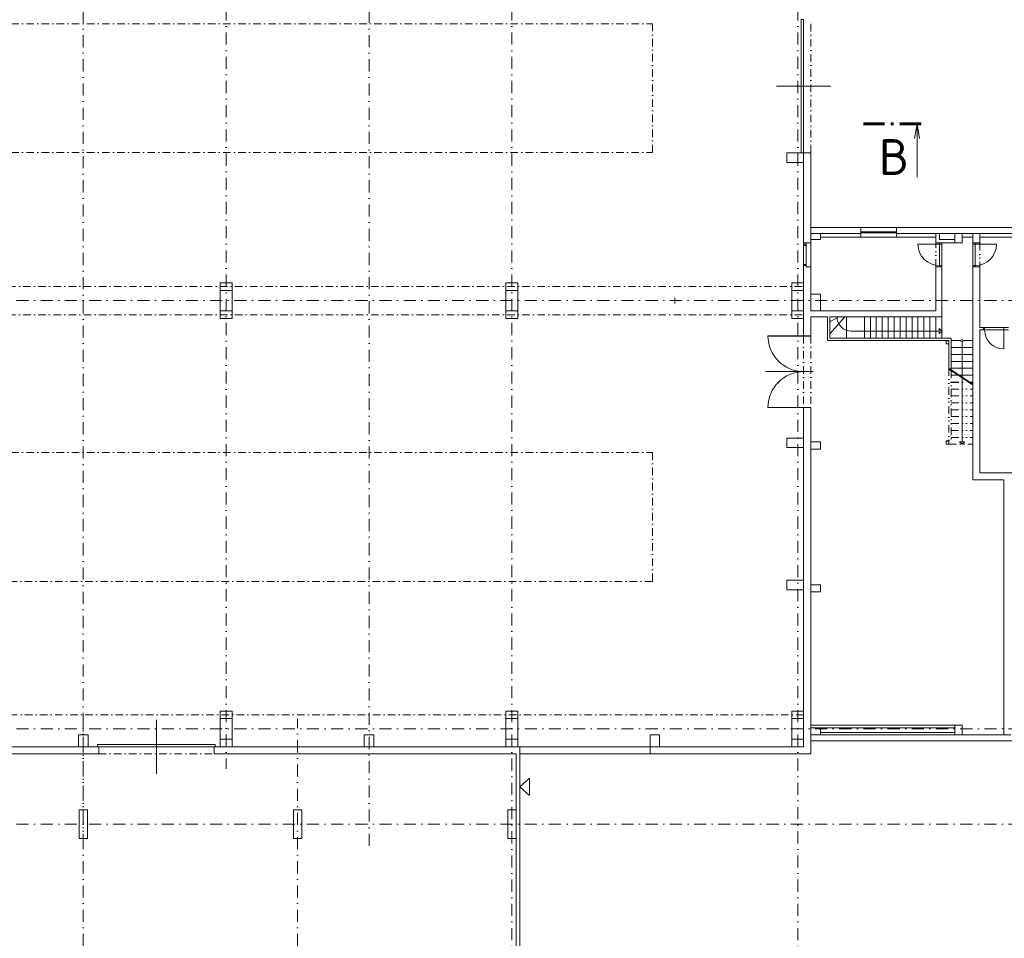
# Model space of a CAD drawing. Header units: millimetres. Extents: x -916886 to 3713765, y -2985421 to 1675785.
# Tile 80 of 256: x 933943 to 975287, y 18608 to 57175. Entities that reach past the tile are written whole.
import ezdxf
from ezdxf import colors
from ezdxf.entities.mleader import LeaderData, LeaderLine
from ezdxf.enums import TextEntityAlignment as Align
from ezdxf.math import Vec2, Vec3

# ---------------------------------------------------------------- set-up
doc = ezdxf.new("R2010")
doc.units = ezdxf.units.MM
for name, pattern in [('DASHDOT', [25.4, 12.7, -6.35, 0, -6.35]), ('DELICI', [7.7, 3, -1.4, 0.25, -1.4, 0.25, -1.4]), ('DIVIDE', [31.75, 12.7, -6.35, 0, -6.35, 0, -6.35]), ('ČERCHOVANÁ', [25.4, 12.7, -6.35, 0, -6.35])]:
    doc.linetypes.add(name, pattern=pattern)
doc.layers.add('A99_N_kce-pohl', color=1, linetype='Continuous', lineweight=9)
doc.layers.add('A99_N_txt-popis-50 @ 200', color=240, linetype='Continuous', lineweight=9)
doc.styles.add('A99_popis', font='isocpeur.ttf')

# ---------------------------------------------------------------- blocks, each defined once
blk = doc.blocks.new('*U62')
at = {"color": 0, "linetype": 'ByBlock'}
blk.add_line((785.72, 87.81), (785.72, 76.56), dxfattribs=at)
at = {"color": 0, "linetype": 'ByBlock', "const_width": 0.63}
for points in [[(778.95, 87.81), (774.45, 87.81)], [(780.84, 87.81), (780.21, 87.81)], [(786.6, 87.81), (782.1, 87.81)]]:
    blk.add_lwpolyline(points, dxfattribs=at)
at = {"color": 0, "linetype": 'ByBlock'}
blk.add_lwpolyline([(786.27, 84.71), (785.72, 87.81), (785.17, 84.71)], dxfattribs=at)
at = {"color": 0, "linetype": 'ByBlock', "style": 'A99_popis', "flags": 12}
blk.add_attdef('OZNŘ_3K', text='', height=5, rotation=0.0024, dxfattribs=at).set_placement((784.08, 77.08), align=Align.RIGHT)
at = {"color": 0, "linetype": 'ByBlock', "style": 'A99_popis'}
blk.add_attdef('OZNŘ_1K', (-9.63, -10.73), '', height=5, dxfattribs=at)

msp = doc.modelspace()

# ---------------------------------------------------------------- linework, layer by layer
at = {"layer": 'A99_N_kce-pohl', "color": 7}
for p, q in [((965728.5, 54380), (967996.5, 54380)), ((966862.5, 51580), (966862.5, 47750)), ((966862.5, 51580), (967162.5, 51580)), ((967162.5, 51580), (967162.5, 47800)), ((966862.5, 47830), (966862.5, 49980)), ((969262.5, 48450), (969262.5, 48050)), ((969262.5, 48450), (970762.5, 48450)), ((970762.5, 48450), (970762.5, 48050)), ((967562.5, 48200), (969262.5, 48200)), ((969262.5, 48275), (970762.5, 48275)), ((969262.5, 48225), (970762.5, 48225)), ((970762.5, 48050), (969262.5, 48050)), ((970762.5, 48200), (973212.5, 48200)), ((972412.5, 48050), (972412.5, 48200)), ((972562.5, 47950), (972562.5, 48200)), ((973512.5, 48200), (979162.5, 48200)), ((973962.5, 48050), (973962.5, 47750)), ((974262.5, 48050), (974262.5, 47800)), ((966962.5, 47700), (966862.5, 47700)), ((967162.5, 47800), (966962.5, 47800)), ((966962.5, 47800), (966962.5, 47750)), ((972562.5, 47750), (971662.5, 47750)), ((973212.5, 47950), (972562.5, 47950)), ((972562.5, 47800), (972662.5, 47800)), ((973962.5, 47800), (974062.5, 47800)), ((974062.5, 47750), (974062.5, 47800)), ((974062.5, 47800), (974262.5, 47800)), ((974062.5, 47750), (974962.5, 47750)), ((974462.5, 44250), (975262.5, 44250)), ((973062.5, 43120), (973962.5, 43120)), ((973062.5, 42830), (973962.5, 42830)), ((967262.5, 42400), (965262.5, 42400)), ((973062.5, 42540), (973962.5, 42540)), ((973062.5, 42250), (973344.6, 42250)), ((973398.8, 42250), (973962.5, 42250)), ((973212.5, 27550), (967162.5, 27550)), ((967562.5, 27450), (973212.5, 27450)), ((967162.5, 27150), (975262.5, 27150)), ((967162.5, 27150), (967162.5, 26900)), ((967162.5, 26900), (979812.5, 26900)), ((967562.5, 27250), (973212.5, 27250)), ((975262.5, 27150), (975562.5, 27150))]:
    msp.add_line(p, q, dxfattribs=at)
at = {"layer": 'A99_N_kce-pohl', "color": 7, "linetype": 'ČERCHOVANÁ', "lineweight": 9, "ltscale": 25}
msp.add_line((828162.5, 51594.7), (960512.5, 51594.7), dxfattribs=at)
at = {"layer": 'A99_N_kce-pohl', "color": 7, "linetype": 'ByBlock', "lineweight": 5, "ltscale": 0.35}
msp.add_line((967162.5, 50010.7), (967162.5, 49450), dxfattribs=at)
at = {"layer": 'A99_N_kce-pohl', "color": 7, "ltscale": 2}
for p, q in [((967162.5, 48450), (967162.5, 49450)), ((967162.5, 48450), (967162.5, 48200)), ((967162.5, 48450), (969262.5, 48450)), ((970762.5, 48450), (979812.5, 48450)), ((967562.5, 48050), (969262.5, 48050)), ((970762.5, 48050), (972412.5, 48050)), ((972412.5, 47800), (972412.5, 48050)), ((973212.5, 48200), (973512.5, 48200)), ((973512.5, 48050), (973962.5, 48050)), ((973962.5, 48050), (973962.5, 48200)), ((974262.5, 48050), (974262.5, 48200)), ((974262.5, 48050), (979162.5, 48050)), ((966962.5, 47750), (966862.5, 47750)), ((972562.5, 47800), (972412.5, 47800)), ((972562.5, 47750), (972562.5, 47800)), ((972662.5, 47750), (972562.5, 47750)), ((972662.5, 47750), (972662.5, 47800)), ((973212.5, 47800), (972662.5, 47800)), ((974062.5, 47750), (973962.5, 47750)), ((974262.5, 44250), (974462.5, 44250)), ((975262.5, 44250), (975462.5, 44250)), ((967162.5, 27550), (967162.5, 27450))]:
    msp.add_line(p, q, dxfattribs=at)
at = {"layer": 'A99_N_kce-pohl', "color": 7, "linetype": 'DASHDOT', "ltscale": 25}
msp.add_line((833812.5, 27990), (966862.5, 27990), dxfattribs=at)
at = {"layer": 'A99_N_kce-pohl', "color": 7, "linetype": 'DASHDOT', "ltscale": 40}
msp.add_line((1003412.1, 27400), (820042.5, 27400), dxfattribs=at)
at = {"layer": 'A99_N_kce-pohl', "color": 7, "ltscale": 2}
for points in [[(966862.5, 51180), (966162.5, 51180), (966162.5, 51580), (966862.5, 51580)], [(967162.5, 48200), (967562.5, 48200), (967562.5, 47950), (967162.5, 47950)], [(967162.5, 27150), (967562.5, 27150), (967562.5, 27450), (967162.5, 27450)], [(973212.5, 27150), (973512.5, 27150), (973512.5, 27550), (973212.5, 27550)]]:
    msp.add_lwpolyline(points, close=True, dxfattribs=at)
msp.add_lwpolyline([(973212.5, 48200), (973212.5, 47800), (973512.5, 47800), (973512.5, 48200)], dxfattribs=at)
at = {"layer": 'A99_N_kce-pohl', "color": 7}
msp.add_lwpolyline([(967162.5, 47800), (966862.5, 47800)], dxfattribs=at)
at = {"layer": 'A99_N_kce-pohl', "color": 7, "linetype": 'Continuous', "lineweight": 20, "ltscale": 2}
for points in [[(942362.5, 28150), (942862.5, 28150), (942862.5, 27830), (942362.5, 27830)], [(954362.5, 28150), (954862.5, 28150), (954862.5, 27830), (954362.5, 27830)], [(966362.5, 28150), (966862.5, 28150), (966862.5, 27830), (966362.5, 27830)]]:
    msp.add_lwpolyline(points, close=True, dxfattribs=at)

# ---------------------------------------------------------------- leaders
at = {"layer": 'A99_N_txt-popis-50 @ 200', "lineweight": 9}
ml = msp.add_multileader_mtext('Standard', dxfattribs=at)
ml.set_content('\\A1;{\\C256;demontáž pásových střešních světlíků}', color=1, style='A99_popis')
ml.set_leader_properties(color=256, linetype='ByLayer', lineweight=-1)
ml.build(insert=Vec2(0, 0))
ml.multileader.update_dxf_attribs({"dogleg_length": 3.23, "arrow_head_size": 200, "scale": 200})
ctx = ml.context
ctx.base_point, ctx.scale, ctx.char_height, ctx.arrow_head_size, ctx.landing_gap_size, ctx.plane_origin = Vec3(331775, 59605), 200, 400, 200, 250, Vec3(337745, 55109)
notes = []
notes.append((ctx, [(0, (1, 1, 0), (331130, 59605), (1, 0), 645, [(0, [(331130, 57005.3)], 0, [])])]))
ctx.mtext.insert, ctx.mtext.width, ctx.mtext.flow_direction = Vec3(332025, 59865), 9848.317, 5
ctx.mtext.has_bg_fill, ctx.mtext.bg_color, ctx.mtext.bg_scale_factor, ctx.mtext.bg_transparency, ctx.mtext.use_window_bg_color = 1, -1073741824, 1, 0, 1
ml = msp.add_multileader_mtext('Standard', dxfattribs=at)
ml.set_content('\\A1;{\\C256;výměna sekčních vrat}', color=1, style='A99_popis')
ml.set_leader_properties(color=256, linetype='ByLayer', lineweight=-1)
ml.build(insert=Vec2(0, 0))
ml.multileader.update_dxf_attribs({"dogleg_length": 1, "arrow_head_size": 200, "scale": 200})
ctx = ml.context
ctx.base_point, ctx.scale, ctx.char_height, ctx.arrow_head_size, ctx.landing_gap_size, ctx.plane_origin = Vec3(310090, 55375), 200, 400, 200, 250, Vec3(309735, 46339.2)
notes.append((ctx, [(0, (1, 1, 0), (309445, 55375), (1, 0), 645, [(0, [(305790, 55375)], 0, [])])]))
ctx.mtext.insert, ctx.mtext.width, ctx.mtext.defined_height, ctx.mtext.flow_direction = Vec3(310340, 55575.2), 3570.166, 1693.3, 5
ctx.mtext.has_bg_fill, ctx.mtext.bg_color, ctx.mtext.bg_scale_factor, ctx.mtext.bg_transparency, ctx.mtext.use_window_bg_color = 1, -1073741824, 1, 0, 1
ml = msp.add_multileader_mtext('Standard', dxfattribs=at)
ml.set_content('\\A1;{\\C256;osazení nových dveří (požární únik)}', color=1, style='A99_popis')
ml.set_leader_properties(color=256, linetype='ByLayer', lineweight=-1)
ml.build(insert=Vec2(0, 0))
ml.multileader.update_dxf_attribs({"dogleg_length": 6.4, "arrow_head_size": 200, "scale": 200})
ctx = ml.context
ctx.base_point, ctx.scale, ctx.char_height, ctx.arrow_head_size, ctx.landing_gap_size, ctx.plane_origin = Vec3(9575, 51055), 200, 400, 200, 400, Vec3(8542.5, 42525.8)
notes.append((ctx, [(0, (1, 1, 0), (8295, 51055), (1, 0), 1280, [(0, [(5750, 49085)], 0, [])])]))
ctx.mtext.insert, ctx.mtext.width, ctx.mtext.flow_direction = Vec3(9975, 51315), 12217.24, 5
ml = msp.add_multileader_mtext('Standard', dxfattribs=at)
ml.set_content('\\A1;{\\C256;přesun VZT clony (II. etapa)}', color=1, style='A99_popis')
ml.set_leader_properties(color=256, linetype='ByLayer', lineweight=-1)
ml.build(insert=Vec2(0, 0))
ml.multileader.update_dxf_attribs({"dogleg_length": 3.23, "arrow_head_size": 100, "scale": 200})
ctx = ml.context
ctx.base_point, ctx.scale, ctx.char_height, ctx.arrow_head_size, ctx.landing_gap_size, ctx.plane_origin = Vec3(308670, 46612.3), 200, 400, 100, 250, Vec3(304415, 38976.7)
notes.append((ctx, [(0, (1, 1, 0), (308025, 46612.3), (1, 0), 645, [(0, [(306802.5, 44515)], 0, [])])]))
ctx.mtext.insert, ctx.mtext.width, ctx.mtext.defined_height, ctx.mtext.flow_direction = Vec3(308920, 46872.3), 8159.943, 8.47, 5
ctx.mtext.has_bg_fill, ctx.mtext.bg_color, ctx.mtext.bg_scale_factor, ctx.mtext.bg_transparency, ctx.mtext.use_window_bg_color = 1, -1073741824, 1, 0, 1
ml = msp.add_multileader_mtext('Standard', dxfattribs=at)
ml.set_content('\\A1;{\\C256;dozdění otvoru po demontovaných vratech}', color=1, style='A99_popis')
ml.set_leader_properties(color=256, linetype='ByLayer', lineweight=-1)
ml.build(insert=Vec2(0, 0))
ml.multileader.update_dxf_attribs({"dogleg_length": 3.23, "arrow_head_size": 100, "scale": 200})
ctx = ml.context
ctx.base_point, ctx.scale, ctx.char_height, ctx.arrow_head_size, ctx.landing_gap_size, ctx.plane_origin = Vec3(9827.5, 43679.8), 200, 400, 100, 250, Vec3(5572.5, 36044.2)
notes.append((ctx, [(0, (1, 1, 0), (9182.5, 43679.8), (1, 0), 645, [(0, [(5615, 43679.9)], 0, [])])]))
ctx.mtext.insert, ctx.mtext.width, ctx.mtext.defined_height, ctx.mtext.flow_direction = Vec3(10077.5, 43879.8), 8772.729, 8.47, 5
ctx.mtext.has_bg_fill, ctx.mtext.bg_color, ctx.mtext.bg_scale_factor, ctx.mtext.bg_transparency, ctx.mtext.use_window_bg_color = 1, -1073741824, 1, 0, 1
ml = msp.add_multileader_mtext('Standard', dxfattribs=at)
ml.set_content('\\A1;{\\fISOCPEUR|b1|i0|c238|p34;\\C256;demolice vestavby (SO 02) - II. etapa\\P\\fISOCPEUR|b0|i0|c238|p34;(není předmětěm této projektové dokumentace)}', color=1, style='A99_popis')
ml.set_leader_properties(color=256, linetype='ByLayer', lineweight=-1)
ml.build(insert=Vec2(0, 0))
ml.multileader.update_dxf_attribs({"dogleg_length": 3.23, "arrow_head_size": 200, "scale": 200})
ctx = ml.context
ctx.base_point, ctx.scale, ctx.char_height, ctx.arrow_head_size, ctx.landing_gap_size, ctx.plane_origin = Vec3(308655, 41605), 200, 500, 200, 250, Vec3(314625, 37109)
notes.append((ctx, [(0, (1, 1, 0), (308010, 41605), (1, 0), 645, [(0, [(308010, 37735)], 0, [])])]))
ctx.mtext.insert, ctx.mtext.width, ctx.mtext.flow_direction = Vec3(308905, 41930), 17024.301, 5
ctx.mtext.has_bg_fill, ctx.mtext.bg_color, ctx.mtext.bg_scale_factor, ctx.mtext.bg_transparency, ctx.mtext.use_window_bg_color = 1, -1073741824, 1, 0, 1
ml = msp.add_multileader_mtext('Standard', dxfattribs=at)
ml.set_content('\\A1;{\\C256;vybourání otvoru pro nová vrata}', color=1, style='A99_popis')
ml.set_leader_properties(color=256, linetype='ByLayer', lineweight=-1)
ml.build(insert=Vec2(0, 0))
ml.multileader.update_dxf_attribs({"dogleg_length": 3.23, "arrow_head_size": 200, "scale": 200})
ctx = ml.context
ctx.base_point, ctx.scale, ctx.char_height, ctx.arrow_head_size, ctx.landing_gap_size, ctx.plane_origin = Vec3(306935, 36279.8), 200, 400, 200, 250, Vec3(304415, 28644.2)
notes.append((ctx, [(0, (1, 1, 0), (306290, 36279.8), (1, 0), 645, [(0, [(305650, 36279.9)], 0, [])])]))
ctx.mtext.insert, ctx.mtext.width, ctx.mtext.flow_direction = Vec3(307185, 36539.8), 4238.982, 5
ctx.mtext.has_bg_fill, ctx.mtext.bg_color, ctx.mtext.bg_scale_factor, ctx.mtext.bg_transparency, ctx.mtext.use_window_bg_color = 1, -1073741824, 1, 0, 1
ml = msp.add_multileader_mtext('Standard', dxfattribs=at)
ml.set_content('\\A1;{\\C256;dozdění okenních otvorů}', color=1, style='A99_popis')
ml.set_leader_properties(color=256, linetype='ByLayer', lineweight=-1)
ml.build(insert=Vec2(0, 0))
ml.multileader.update_dxf_attribs({"dogleg_length": 3.23, "arrow_head_size": 200, "scale": 200})
ctx = ml.context
ctx.base_point, ctx.scale, ctx.char_height, ctx.arrow_head_size, ctx.landing_gap_size, ctx.plane_origin = Vec3(307010, 33665), 200, 400, 200, 250, Vec3(310050, 22819.2)
notes.append((ctx, [(0, (1, 1, 0), (306365, 33665), (1, 0), 645, [(0, [(305550, 33665.2)], 0, [])])]))
ctx.mtext.insert, ctx.mtext.width, ctx.mtext.defined_height, ctx.mtext.flow_direction = Vec3(307260, 33865), 4425, 8.47, 5
ctx.mtext.has_bg_fill, ctx.mtext.bg_color, ctx.mtext.bg_scale_factor, ctx.mtext.bg_transparency, ctx.mtext.use_window_bg_color = 1, -1073741824, 1, 0, 1
ml = msp.add_multileader_mtext('Standard', dxfattribs=at)
ml.set_content('\\A1;{\\C256;vybourání oken a dozdění okenních otvorů}', color=1, style='A99_popis')
ml.set_leader_properties(color=256, linetype='ByLayer', lineweight=-1)
ml.build(insert=Vec2(0, 0))
ml.multileader.update_dxf_attribs({"dogleg_length": 3.23, "arrow_head_size": 200, "scale": 200})
ctx = ml.context
ctx.base_point, ctx.scale, ctx.char_height, ctx.arrow_head_size, ctx.landing_gap_size, ctx.plane_origin = Vec3(307010, 30072.5), 200, 400, 200, 250, Vec3(310050, 19226.7)
notes.append((ctx, [(0, (1, 1, 0), (306365, 30072.5), (1, 0), 645, [(0, [(305550, 30072.7)], 0, [])])]))
ctx.mtext.insert, ctx.mtext.width, ctx.mtext.defined_height, ctx.mtext.flow_direction = Vec3(307260, 30272.5), 4425, 8.47, 5
ctx.mtext.has_bg_fill, ctx.mtext.bg_color, ctx.mtext.bg_scale_factor, ctx.mtext.bg_transparency, ctx.mtext.use_window_bg_color = 1, -1073741824, 1, 0, 1
ml = msp.add_multileader_mtext('Standard', dxfattribs=at)
ml.set_content('\\A1;{\\C256;oprava + nátěr stěn}', color=1, style='A99_popis')
ml.set_leader_properties(color=256, linetype='ByLayer', lineweight=-1)
ml.build(insert=Vec2(0, 0))
ml.multileader.update_dxf_attribs({"dogleg_length": 3.23, "arrow_head_size": 200, "scale": 200})
ctx = ml.context
ctx.base_point, ctx.scale, ctx.char_height, ctx.arrow_head_size, ctx.landing_gap_size, ctx.plane_origin = Vec3(16655, 21255), 200, 400, 200, 250, Vec3(19652.5, 10409.2)
notes.append((ctx, [(0, (1, 1, 0), (16010, 21255), (1, 0), 645, [(0, [(16020, 24000)], 0, [])])]))
ctx.mtext.insert, ctx.mtext.width, ctx.mtext.defined_height, ctx.mtext.flow_direction = Vec3(16905, 21515), 5054.82, 8.47, 5
ctx.mtext.has_bg_fill, ctx.mtext.bg_color, ctx.mtext.bg_scale_factor, ctx.mtext.bg_transparency, ctx.mtext.use_window_bg_color = 1, -1073741824, 1, 0, 1
for ctx, leaders in notes:
    for number, flags, end, landing, length, lines in leaders:
        leader = LeaderData()
        leader.index, (leader.has_last_leader_line, leader.has_dogleg_vector, leader.attachment_direction) = number, flags
        leader.last_leader_point, leader.dogleg_vector, leader.dogleg_length = Vec3(end), Vec3(landing), length
        for number, points, colour, breaks in lines:
            line = LeaderLine()
            line.index, line.vertices, line.color, line.breaks = number, Vec3.list(points), colors.encode_raw_color(colour), breaks
            leader.lines.append(line)
        ctx.leaders.append(leader)

# ---------------------------------------------------------------- next in the draw order: linework, layer by layer
at = {"layer": 'A99_N_kce-pohl', "color": 7, "linetype": 'DASHDOT', "ltscale": 25}
for p, q in [((967162.5, 51600), (967162.5, 57170)), ((822312.5, 45970), (966862.5, 45970)), ((822312.5, 44790), (966862.5, 44790))]:
    msp.add_line(p, q, dxfattribs=at)
at = {"layer": 'A99_N_kce-pohl', "color": 7, "linetype": 'ČERCHOVANÁ', "lineweight": 9, "ltscale": 25}
for p, q in [((828162.5, 57005.3), (960512.5, 57005.3)), ((960512.5, 57005.3), (960512.5, 51594.7))]:
    msp.add_line(p, q, dxfattribs=at)
at = {"layer": 'A99_N_kce-pohl', "color": 7, "linetype": 'Continuous', "lineweight": 20, "ltscale": 2}
for p, q in [((966862.5, 49450), (966862.5, 43900)), ((967162.5, 47800), (967162.5, 45650)), ((967162.5, 45650), (967562.5, 45650)), ((967562.5, 45650), (967562.5, 44950)), ((967162.5, 44700), (967862.5, 44700)), ((967562.5, 44950), (972412.5, 44950)), ((967862.5, 44700), (967862.5, 43700)), ((967962.5, 44700), (967962.5, 43800)), ((967862.5, 43700), (972962.5, 43700)), ((967962.5, 43800), (973062.5, 43800))]:
    msp.add_line(p, q, dxfattribs=at)
at = {"layer": 'A99_N_kce-pohl', "color": 7}
for p, q in [((966862.5, 46850), (966862.5, 47750)), ((966962.5, 46850), (966962.5, 47750)), ((972562.5, 47750), (972562.5, 46850)), ((972662.5, 47750), (972662.5, 46850)), ((973962.5, 46850), (973962.5, 47750)), ((974062.5, 47750), (974062.5, 46850)), ((966962.5, 46900), (966862.5, 46900)), ((966862.5, 43900), (966862.5, 46800)), ((966962.5, 46800), (966962.5, 46850)), ((967162.5, 46800), (966962.5, 46800)), ((972562.5, 46800), (972662.5, 46800)), ((973962.5, 46800), (974062.5, 46800)), ((974062.5, 46850), (974062.5, 46800)), ((974062.5, 46800), (974262.5, 46800)), ((974262.5, 46800), (974262.5, 44250)), ((968323.1, 44700), (967962.5, 44495.7)), ((968595.2, 44700), (967962.5, 43988.8)), ((968662.5, 44700), (968662.5, 43800)), ((969412.5, 44700), (969412.5, 43800)), ((969662.5, 44700), (969662.5, 43800)), ((969912.5, 44700), (969912.5, 43800)), ((970162.5, 44700), (970162.5, 43800)), ((970412.5, 44700), (970412.5, 43800)), ((970662.5, 44700), (970662.5, 43800)), ((970912.5, 44700), (970912.5, 43800)), ((971162.5, 44700), (971162.5, 43800)), ((971412.5, 44700), (971412.5, 43800)), ((971662.5, 44700), (971662.5, 43800)), ((971912.5, 44700), (971912.5, 43800)), ((972162.5, 44700), (972162.5, 43800)), ((972412.5, 44700), (972412.5, 43800)), ((972662.5, 44700), (972662.5, 43800)), ((974412.5, 44150), (974412.5, 44250)), ((974462.5, 44150), (974462.5, 44250)), ((975262.5, 44150), (975262.5, 44250)), ((966862.5, 43900), (965362.5, 43900)), ((966862.5, 43900), (967162.5, 43900)), ((968862.5, 44100), (972556.4, 44100)), ((972662.5, 44100), (972556.4, 44206.1)), ((972556.4, 44206.1), (972556.4, 43993.9)), ((972662.5, 44100), (972556.4, 43993.9)), ((975262.5, 44150), (974462.5, 44150)), ((975262.5, 44150), (975262.5, 43350)), ((973062.5, 43700), (973462.5, 43700)), ((973512.5, 43650), (973512.5, 42174.4)), ((973562.5, 43700), (973962.5, 43700)), ((973062.5, 43410), (973962.5, 43410)), ((975262.5, 37850), (975262.5, 27150))]:
    msp.add_line(p, q, dxfattribs=at)
at = {"layer": 'A99_N_kce-pohl', "color": 7, "linetype": 'DELICI', "ltscale": 10}
msp.add_line((967162.5, 46800), (967162.5, 47800), dxfattribs=at)
at = {"layer": 'A99_N_kce-pohl', "color": 7, "linetype": 'DIVIDE', "ltscale": 25}
for p, q in [((972412.5, 46800), (972412.5, 47800)), ((974262.5, 47800), (974262.5, 46800))]:
    msp.add_line(p, q, dxfattribs=at)
at = {"layer": 'A99_N_kce-pohl', "color": 7, "ltscale": 2}
for p, q in [((966962.5, 46850), (966862.5, 46850)), ((972412.5, 44950), (972412.5, 46800)), ((972562.5, 46800), (972412.5, 46800)), ((972562.5, 46800), (972562.5, 46850)), ((972662.5, 46850), (972562.5, 46850)), ((972662.5, 44700), (972662.5, 46850)), ((974062.5, 46850), (973962.5, 46850)), ((967162.5, 46000), (967162.5, 46250)), ((967162.5, 44950), (967162.5, 45650)), ((967562.5, 44950), (967162.5, 44950)), ((967962.5, 44700), (972662.5, 44700)), ((974262.5, 44150), (974462.5, 44150)), ((975262.5, 44150), (975462.5, 44150)), ((972962.5, 43700), (972962.5, 42540)), ((973062.5, 43800), (973062.5, 42484.6)), ((973962.5, 37850), (975262.5, 37850)), ((967162.5, 33450), (967562.5, 33450)), ((967162.5, 33150), (967162.5, 33450)), ((967162.5, 33150), (967562.5, 33150)), ((967562.5, 33450), (967562.5, 33150))]:
    msp.add_line(p, q, dxfattribs=at)
at = {"layer": 'A99_N_kce-pohl', "color": 7, "linetype": 'DASHDOT', "ltscale": 40}
for p, q in [((1003412.1, 45380), (822312.5, 45380)), ((1003412.1, 23400), (812462.5, 23400))]:
    msp.add_line(p, q, dxfattribs=at)
at = {"layer": 'A99_N_kce-pohl', "color": 7}
msp.add_lwpolyline([(966862.5, 51580), (966762.5, 51580), (966762.5, 57180), (966862.5, 57180)], close=True, dxfattribs=at)
at = {"layer": 'A99_N_kce-pohl', "color": 7, "linetype": 'Continuous', "ltscale": 2}
for points in [[(942862.5, 44630), (942362.5, 44630), (942362.5, 46130), (942862.5, 46130)], [(942862.5, 44630), (942362.5, 44630), (942362.5, 46130), (942862.5, 46130)], [(954862.5, 44630), (954362.5, 44630), (954362.5, 46130), (954862.5, 46130)], [(954862.5, 44630), (954362.5, 44630), (954362.5, 46130), (954862.5, 46130)], [(966862.5, 44630), (966362.5, 44630), (966362.5, 46130), (966862.5, 46130)], [(966862.5, 44630), (966362.5, 44630), (966362.5, 46130), (966862.5, 46130)]]:
    msp.add_lwpolyline(points, close=True, dxfattribs=at)
at = {"layer": 'A99_N_kce-pohl', "color": 7, "linetype": 'Continuous', "lineweight": 20, "ltscale": 2}
for points in [[(942362.5, 46130), (942862.5, 46130), (942862.5, 45810), (942362.5, 45810)], [(954362.5, 46130), (954862.5, 46130), (954862.5, 45810), (954362.5, 45810)], [(966362.5, 46130), (966862.5, 46130), (966862.5, 45810), (966362.5, 45810)], [(942362.5, 44950), (942862.5, 44950), (942862.5, 44630), (942362.5, 44630)], [(954362.5, 44950), (954862.5, 44950), (954862.5, 44630), (954362.5, 44630)], [(966362.5, 44950), (966862.5, 44950), (966862.5, 44630), (966362.5, 44630)], [(966862.5, 33240), (966162.5, 33240), (966162.5, 33640), (966862.5, 33640)], [(966862.5, 33240), (966162.5, 33240), (966162.5, 33640), (966862.5, 33640)]]:
    msp.add_lwpolyline(points, close=True, dxfattribs=at)
at = {"layer": 'A99_N_kce-pohl', "color": 7, "linetype": 'Continuous', "lineweight": 5}
msp.add_lwpolyline([(961452.5, 45260), (961452.5, 45500)], dxfattribs=at)
at = {"layer": 'A99_N_kce-pohl', "color": 7, "linetype": 'Continuous', "lineweight": 20, "ltscale": 2}
msp.add_lwpolyline([(967162.5, 43900), (967162.5, 44700)], dxfattribs=at)
at = {"layer": 'A99_N_kce-pohl', "color": 7}
msp.add_lwpolyline([(966862.5, 43900), (967162.5, 43900)], dxfattribs=at)
at = {"layer": 'A99_N_kce-pohl', "color": 7, "ltscale": 2}
for points in [[(972842.5, 43560), (972902.5, 43560), (972902.5, 43562.5, 0.391021), (972897.4, 43568), (972858.7, 43571.1, -0.391021), (972849.5, 43581.1), (972849.5, 43678.9, -0.391021), (972858.7, 43688.9), (972897.4, 43692, 0.391021), (972902.5, 43697.5), (972902.5, 43700), (972842.5, 43700)], [(972962.5, 43560), (972902.5, 43560), (972902.5, 43562.5, -0.391021), (972907.6, 43568), (972946.3, 43571.1, 0.391021), (972955.5, 43581.1), (972955.5, 43678.9, 0.391021), (972946.3, 43688.9), (972907.6, 43692, -0.391021), (972902.5, 43697.5), (972902.5, 43700), (972962.5, 43700)]]:
    msp.add_lwpolyline(points, format="xyb", close=True, dxfattribs=at)
at = {"layer": 'A99_N_kce-pohl', "color": 7, "linetype": 'ČERCHOVANÁ', "lineweight": 9, "ltscale": 25}
msp.add_lwpolyline([(960512.5, 33594.7), (828162.5, 33594.7)], dxfattribs=at)
at = {"layer": 'A99_N_kce-pohl', "color": 7}
msp.add_circle((973512.5, 43700), 50, dxfattribs=at)
for centre, radius, start, end in [((972562.5, 47750), 900, 180, 270), ((974062.5, 47750), 900, 270, 0), ((968862.5, 44700), 600, 180, 270), ((966862.5, 43900), 1500, 180, 270), ((975262.5, 44150), 800, 180, 270)]:
    msp.add_arc(centre, radius, start, end, dxfattribs=at)

# ---------------------------------------------------------------- next in the draw order: leaders
at = {"layer": 'A99_N_txt-popis-50 @ 200', "lineweight": 9}
ml = msp.add_multileader_mtext('Standard', dxfattribs=at)
ml.set_content('\\A1;{\\C256;demontáž pásových střešních světlíků}', color=1, style='A99_popis')
ml.set_leader_properties(color=256, linetype='ByLayer', lineweight=-1)
ml.build(insert=Vec2(0, 0))
ml.multileader.update_dxf_attribs({"dogleg_length": 3.23, "arrow_head_size": 200, "scale": 200})
ctx = ml.context
ctx.base_point, ctx.scale, ctx.char_height, ctx.arrow_head_size, ctx.landing_gap_size, ctx.plane_origin = Vec3(331775, 41605), 200, 400, 200, 250, Vec3(337745, 37109)
notes = []
notes.append((ctx, [(0, (1, 1, 0), (331130, 41605), (1, 0), 645, [(0, [(331130, 39005.3)], 0, [])])]))
ctx.mtext.insert, ctx.mtext.width, ctx.mtext.flow_direction = Vec3(332025, 41865), 9848.317, 5
ctx.mtext.has_bg_fill, ctx.mtext.bg_color, ctx.mtext.bg_scale_factor, ctx.mtext.bg_transparency, ctx.mtext.use_window_bg_color = 1, -1073741824, 1, 0, 1
ml = msp.add_multileader_mtext('Standard', dxfattribs=at)
ml.set_content('\\A1;{\\C256;oprava + nátěr stěn}', color=1, style='A99_popis')
ml.set_leader_properties(color=256, linetype='ByLayer', lineweight=-1)
ml.build(insert=Vec2(0, 0))
ml.multileader.update_dxf_attribs({"dogleg_length": 3.23, "arrow_head_size": 200, "scale": 200})
ctx = ml.context
ctx.base_point, ctx.scale, ctx.char_height, ctx.arrow_head_size, ctx.landing_gap_size, ctx.plane_origin = Vec3(69660, 24385), 200, 400, 200, 250, Vec3(72657.5, 12759.2)
notes.append((ctx, [(0, (1, 1, 0), (69015, 24385), (1, 0), 645, [(0, [(69025, 26350)], 0, [])])]))
ctx.mtext.insert, ctx.mtext.width, ctx.mtext.defined_height, ctx.mtext.flow_direction = Vec3(69910, 24645), 5054.82, 8.47, 5
ctx.mtext.has_bg_fill, ctx.mtext.bg_color, ctx.mtext.bg_scale_factor, ctx.mtext.bg_transparency, ctx.mtext.use_window_bg_color = 1, -1073741824, 1, 0, 1
for ctx, leaders in notes:
    for number, flags, end, landing, length, lines in leaders:
        leader = LeaderData()
        leader.index, (leader.has_last_leader_line, leader.has_dogleg_vector, leader.attachment_direction) = number, flags
        leader.last_leader_point, leader.dogleg_vector, leader.dogleg_length = Vec3(end), Vec3(landing), length
        for number, points, colour, breaks in lines:
            line = LeaderLine()
            line.index, line.vertices, line.color, line.breaks = number, Vec3.list(points), colors.encode_raw_color(colour), breaks
            leader.lines.append(line)
        ctx.leaders.append(leader)

# ---------------------------------------------------------------- next in the draw order: linework, layer by layer
at = {"layer": 'A99_N_kce-pohl', "color": 7, "linetype": 'DASHDOT', "ltscale": 25}
for p, q in [((966862.5, 43900), (966862.5, 40900)), ((967162.5, 43900), (967162.5, 40900))]:
    msp.add_line(p, q, dxfattribs=at)
at = {"layer": 'A99_N_kce-pohl', "color": 7, "linetype": 'DIVIDE', "ltscale": 25}
for p, q in [((972962.5, 42540), (972962.5, 39350)), ((973062.5, 42437.5), (973062.5, 39350)), ((973062.5, 41960), (973780.9, 41960)), ((973062.5, 41670), (973962.5, 41670)), ((973062.5, 41380), (973962.5, 41380)), ((973062.5, 41090), (973962.5, 41090)), ((973062.5, 40800), (973962.5, 40800)), ((973062.5, 40510), (973962.5, 40510)), ((973062.5, 40220), (973962.5, 40220)), ((973062.5, 39930), (973962.5, 39930)), ((972962.5, 39350), (973962.5, 39350)), ((973062.5, 39640), (973962.5, 39640)), ((973512.5, 39350), (973406.4, 39456.1)), ((973406.4, 39456.1), (973618.6, 39456.1)), ((973512.5, 39350), (973618.6, 39456.1))]:
    msp.add_line(p, q, dxfattribs=at)
at = {"layer": 'A99_N_kce-pohl', "color": 7}
for p, q in [((972962.5, 42540), (973962.5, 41875.3)), ((972962.5, 42504), (973962.5, 41839.3)), ((973512.5, 42138.4), (973512.5, 39456.1)), ((966862.5, 40900), (965362.5, 40900)), ((966862.5, 40900), (967162.5, 40900))]:
    msp.add_line(p, q, dxfattribs=at)
at = {"layer": 'A99_N_kce-pohl', "color": 7, "ltscale": 2}
for p, q in [((973835, 41960), (973962.5, 41960)), ((967162.5, 39450), (967562.5, 39450))]:
    msp.add_line(p, q, dxfattribs=at)
at = {"layer": 'A99_N_kce-pohl', "color": 7}
msp.add_lwpolyline([(966862.5, 40900), (967162.5, 40900)], dxfattribs=at)
at = {"layer": 'A99_N_kce-pohl', "color": 7, "linetype": 'Continuous', "lineweight": 20, "ltscale": 2}
for points in [[(966862.5, 39210), (966162.5, 39210), (966162.5, 39610), (966862.5, 39610)], [(936437.5, 24000), (936787.5, 24000), (936787.5, 22800), (936437.5, 22800)], [(945437.5, 24000), (945787.5, 24000), (945787.5, 22800), (945437.5, 22800)], [(954437.5, 24000), (954787.5, 24000), (954787.5, 22800), (954437.5, 22800)]]:
    msp.add_lwpolyline(points, close=True, dxfattribs=at)
at = {"layer": 'A99_N_kce-pohl', "color": 7, "ltscale": 2}
for points in [[(972842.5, 39350), (972902.5, 39350), (972902.5, 39352.5, 0.391021), (972897.4, 39358), (972858.7, 39361.1, -0.391021), (972849.5, 39371.1), (972849.5, 39468.9, -0.391021), (972858.7, 39478.9), (972897.4, 39482, 0.391021), (972902.5, 39487.5), (972902.5, 39490), (972842.5, 39490)], [(972962.5, 39350), (972902.5, 39350), (972902.5, 39352.5, -0.391021), (972907.6, 39358), (972946.3, 39361.1, 0.391021), (972955.5, 39371.1), (972955.5, 39468.9, 0.391021), (972946.3, 39478.9), (972907.6, 39482, -0.391021), (972902.5, 39487.5), (972902.5, 39490), (972962.5, 39490)]]:
    msp.add_lwpolyline(points, format="xyb", close=True, dxfattribs=at)
at = {"layer": 'A99_N_kce-pohl', "color": 7}
msp.add_arc((966862.5, 40900), 1500, 90, 180, dxfattribs=at)

# ---------------------------------------------------------------- next in the draw order: leaders
at = {"layer": 'A99_N_txt-popis-50 @ 200', "lineweight": 9}
ml = msp.add_multileader_mtext('Standard', dxfattribs=at)
ml.set_content('\\A1;{\\fISOCPEUR|b1|i0|c238|p34;\\C256;stavební úpravy S003, vyplývající z aktualizovaného projektu PBŘ, nejsou součástí této projektové dokumentace.}', color=1, style='A99_popis')
ml.set_leader_properties(color=256, linetype='ByLayer', lineweight=-1)
ml.build(insert=Vec2(0, 0))
ml.multileader.update_dxf_attribs({"dogleg_length": 3.23, "arrow_head_size": 1000, "scale": 200})
ctx = ml.context
ctx.base_point, ctx.scale, ctx.char_height, ctx.arrow_head_size, ctx.landing_gap_size, ctx.plane_origin = Vec3(430980.1, 38620), 200, 500, 1000, 250, Vec3(440770, 33829)
notes = []
notes.append((ctx, [(1, (1, 1, 0), (448160, 38620), (-1, 0), 645, [(0, [(453265, 38620)], 0, [])])]))
ctx.mtext.insert, ctx.mtext.width, ctx.mtext.flow_direction = Vec3(431230.1, 38870), 16325.85, 5
ctx.mtext.has_bg_fill, ctx.mtext.bg_color, ctx.mtext.bg_scale_factor, ctx.mtext.bg_transparency, ctx.mtext.use_window_bg_color = 1, -1073741824, 1, 0, 1
ml = msp.add_multileader_mtext('Standard', dxfattribs=at)
ml.set_content('\\A1;{\\C256;oprava + nátěr stěn}', color=1, style='A99_popis')
ml.set_leader_properties(color=256, linetype='ByLayer', lineweight=-1)
ml.build(insert=Vec2(0, 0))
ml.multileader.update_dxf_attribs({"dogleg_length": 3.23, "arrow_head_size": 200, "scale": 200})
ctx = ml.context
ctx.base_point, ctx.scale, ctx.char_height, ctx.arrow_head_size, ctx.landing_gap_size, ctx.plane_origin = Vec3(104685, 24490), 200, 400, 200, 250, Vec3(107682.5, 12864.2)
notes.append((ctx, [(0, (1, 1, 0), (104040, 24490), (1, 0), 645, [(0, [(104050, 26455)], 0, [])])]))
ctx.mtext.insert, ctx.mtext.width, ctx.mtext.defined_height, ctx.mtext.flow_direction = Vec3(104935, 24750), 5054.82, 8.47, 5
ctx.mtext.has_bg_fill, ctx.mtext.bg_color, ctx.mtext.bg_scale_factor, ctx.mtext.bg_transparency, ctx.mtext.use_window_bg_color = 1, -1073741824, 1, 0, 1
for ctx, leaders in notes:
    for number, flags, end, landing, length, lines in leaders:
        leader = LeaderData()
        leader.index, (leader.has_last_leader_line, leader.has_dogleg_vector, leader.attachment_direction) = number, flags
        leader.last_leader_point, leader.dogleg_vector, leader.dogleg_length = Vec3(end), Vec3(landing), length
        for number, points, colour, breaks in lines:
            line = LeaderLine()
            line.index, line.vertices, line.color, line.breaks = number, Vec3.list(points), colors.encode_raw_color(colour), breaks
            leader.lines.append(line)
        ctx.leaders.append(leader)

# ---------------------------------------------------------------- next in the draw order: linework, layer by layer
at = {"layer": 'A99_N_kce-pohl', "color": 7, "linetype": 'DASHDOT', "ltscale": 40}
for p, q in [((942612.5, 139955), (942612.5, 25717.8)), ((954612.5, 139955), (954612.5, -5085)), ((936612.5, -5085), (936612.5, 27821.7)), ((945612.5, -5085), (945612.5, 27821.7))]:
    msp.add_line(p, q, dxfattribs=at)
at = {"layer": 'A99_N_kce-pohl', "color": 7}
for p, q in [((973962.5, 46850), (973962.5, 37850)), ((974262.5, 44150), (974262.5, 38150)), ((939682.5, 25516), (939682.5, 27784)), ((967162.5, 26900), (967162.5, 26350)), ((954938, 26650), (954862.5, 26650)), ((954938, 26650), (960412.5, 26650)), ((954938, 26350), (960412.5, 26350)), ((954938, 24972.1), (955353.8, 25337)), ((955353.8, 25337), (955353.8, 24972.1)), ((954938, 24972.1), (955353.8, 24607.1)), ((955353.8, 24607.1), (955353.8, 24972.1))]:
    msp.add_line(p, q, dxfattribs=at)
at = {"layer": 'A99_N_kce-pohl', "color": 7, "linetype": 'Continuous'}
for p, q in [((966862.5, 40900), (966862.5, 28150)), ((967162.5, 40900), (967162.5, 27550)), ((930007.5, 26650), (937262.5, 26650)), ((937262.5, 26650), (937262.5, 26350)), ((942102.5, 26650), (954862.5, 26650)), ((942102.5, 26650), (942102.5, 26350)), ((954938, 17610), (954938, 26650)), ((960412.5, 26650), (966362.5, 26650)), ((960412.5, 26650), (960412.5, 26350)), ((931262.5, 26350), (937262.5, 26350)), ((942102.5, 26350), (954788, 26350)), ((954788, 17610), (954788, 26350)), ((960412.5, 26350), (967162.5, 26350))]:
    msp.add_line(p, q, dxfattribs=at)
at = {"layer": 'A99_N_kce-pohl', "color": 7, "ltscale": 2}
for p, q in [((967162.5, 39150), (967162.5, 39450)), ((967562.5, 39450), (967562.5, 39150)), ((967162.5, 39150), (967562.5, 39150)), ((974262.5, 38150), (976762.5, 38150))]:
    msp.add_line(p, q, dxfattribs=at)
at = {"layer": 'A99_N_kce-pohl', "color": 7, "linetype": 'ČERCHOVANÁ', "lineweight": 9, "ltscale": 25}
for p, q in [((828162.5, 39005.3), (960512.5, 39005.3)), ((960512.5, 39005.3), (960512.5, 33594.7))]:
    msp.add_line(p, q, dxfattribs=at)
at = {"layer": 'A99_N_kce-pohl', "color": 7, "linetype": 'DASHDOT', "ltscale": 25}
msp.add_line((937262.5, 26350), (942102.5, 26350), dxfattribs=at)
at = {"layer": 'A99_N_kce-pohl', "color": 7, "linetype": 'DASHDOT', "ltscale": 40}
for points in [[(966612.5, 139955), (966612.5, -4850)], [(936612.5, 22490), (936612.5, 105200)], [(948612.5, 22490), (948612.5, 105200)]]:
    msp.add_lwpolyline(points, dxfattribs=at)
at = {"layer": 'A99_N_kce-pohl', "color": 7, "linetype": 'Continuous', "ltscale": 2}
for points in [[(942862.5, 26650), (942362.5, 26650), (942362.5, 28150), (942862.5, 28150)], [(942862.5, 26650), (942362.5, 26650), (942362.5, 28150), (942862.5, 28150)], [(954862.5, 26650), (954362.5, 26650), (954362.5, 28150), (954862.5, 28150)], [(954862.5, 26650), (954362.5, 26650), (954362.5, 28150), (954862.5, 28150)], [(966862.5, 26650), (966362.5, 26650), (966362.5, 28150), (966862.5, 28150)], [(966862.5, 26650), (966362.5, 26650), (966362.5, 28150), (966862.5, 28150)]]:
    msp.add_lwpolyline(points, close=True, dxfattribs=at)
at = {"layer": 'A99_N_kce-pohl', "color": 7, "linetype": 'Continuous', "lineweight": 20, "ltscale": 2}
for points in [[(936812.5, 27150), (936412.5, 27150), (936412.5, 26650), (936812.5, 26650)], [(942362.5, 26970), (942862.5, 26970), (942862.5, 26650), (942362.5, 26650)], [(948812.5, 27150), (948412.5, 27150), (948412.5, 26650), (948812.5, 26650)], [(954362.5, 26970), (954862.5, 26970), (954862.5, 26650), (954362.5, 26650)], [(960812.5, 27150), (960412.5, 27150), (960412.5, 26650), (960812.5, 26650)], [(966362.5, 26970), (966862.5, 26970), (966862.5, 26650), (966362.5, 26650)]]:
    msp.add_lwpolyline(points, close=True, dxfattribs=at)
at = {"layer": 'A99_N_kce-pohl', "color": 7}
msp.add_lwpolyline([(942152.5, 26650), (937212.5, 26650), (937212.5, 26750), (942152.5, 26750)], close=True, dxfattribs=at)

# ---------------------------------------------------------------- next in the draw order: block references
ref = msp.add_blockref('*U62', (814477.5, 35245), dxfattribs=dict(at, xscale=200, yscale=200, zscale=200))
ref.add_attrib('OZNŘ_3K', 'B', dxfattribs={"layer": '0', "color": 0, "linetype": 'ByBlock', "height": 1500, "style": 'A99_popis', "flags": 12}).set_placement((971294.1, 50661.6), align=Align.RIGHT)

doc.saveas('drawing.dxf')
